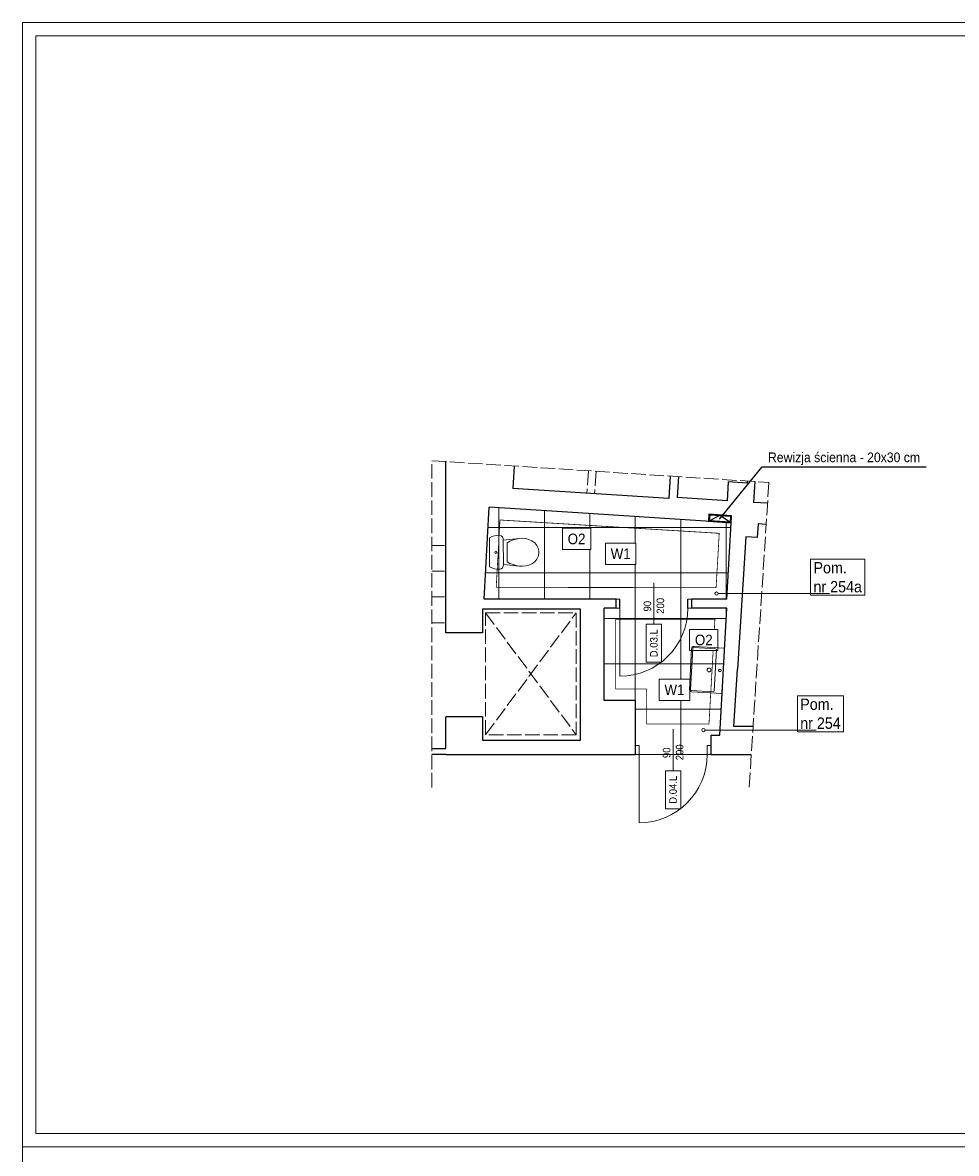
# Model space of a CAD drawing. Header units: centimetres. Extents: x 695802 to 711011, y 25963 to 44188.
# Tile 38 of 157: x 699553 to 700786, y 33269 to 34762. Entities that reach past the tile are written whole.
import ezdxf

# ---------------------------------------------------------------- set-up
doc = ezdxf.new("R2010")
doc.units = ezdxf.units.CM
doc.linetypes.add('ACAD_ISO02W100', pattern=[15, 12, -3])
doc.layers.add('Obrys powierzchni', color=50, linetype='Continuous', lineweight=9, plot=False)
for name, color, linetype, lineweight in [('Opis', 102, 'Continuous', 9), ('P-SANR-FIXT', 7, 'Continuous', 5), ('Przekrojowa', 253, 'Continuous', 25), ('Widokowa', 140, 'Continuous', 9), ('Wyposazenie', 31, 'Continuous', 9)]:
    doc.layers.add(name, color=color, linetype=linetype, lineweight=lineweight)
for name, color, linetype, lineweight, true_color in [('S3_drzwi_nowe', 7, 'Continuous', 9, 0x00f900), ('S3_okładzina O2', 7, 'Continuous', 5, 0x0cd81d), ('S3_opis pomieszczeń', 7, 'Continuous', 0, 0xb5b5b5), ('S3_wykładzian W1', 7, 'Continuous', 5, 0x7f7f7f)]:
    doc.layers.add(name, color=color, linetype=linetype, lineweight=lineweight, true_color=true_color)
doc.styles.add('ARIELCE', font='arial.ttf', dxfattribs={"width": 0.9})
doc.linetypes.add('TRACKS', pattern='A,3.81,[130,ltypeshp.shx,S=6.35,R=0,X=0,Y=0],3.81', length=7.62)

# ---------------------------------------------------------------- blocks, each defined once
blk = doc.blocks.new('zw$C904')
at = {"layer": 'Wyposazenie', "color": 253, "linetype": 'Continuous'}
for p, q in [((-12.6, 61.9), (-16.1, 58.7)), ((-8.4, 64), (-12.6, 61.9)), ((-3.8, 64.9), (-8.4, 64)), ((0.9, 64.5), (-3.8, 64.9)), ((5.3, 62.9), (0.9, 64.5)), ((9.1, 60.2), (5.3, 62.9)), ((12, 56.6), (9.1, 60.2)), ((-20.8, 46.6), (-21, 42.4)), ((-19.9, 50.8), (-20.8, 46.6)), ((-18.5, 54.8), (-19.9, 50.8)), ((-16.1, 58.7), (-18.5, 54.8)), ((13.9, 52.7), (12, 56.6)), ((15.2, 48.7), (13.9, 52.7)), ((15.9, 44.5), (15.2, 48.7)), ((-21, 42.4), (-20.6, 38.2)), ((-20.6, 38.2), (-17, 17.2)), ((-20.6, 38.2), (-19.6, 33.9)), ((-19.6, 33.9), (-18.1, 29.9)), ((13.1, 27.7), (14.5, 31.8)), ((14.5, 31.8), (15.5, 36)), ((14.9, 19), (16, 40.3)), ((15.5, 36), (16, 40.3)), ((16, 40.3), (15.9, 44.5)), ((-21.5, 15.8), (-22.8, 13.9)), ((-19.4, 17), (-21.5, 15.8)), ((-17, 17.2), (-19.4, 17)), ((-18.1, 29.9), (-16.2, 26)), ((14.9, 19), (-17, 17.2)), ((-16.2, 26), (-13.8, 22.3)), ((-13.8, 22.3), (11.1, 23.8)), ((11.1, 23.8), (13.1, 27.7)), ((17.3, 19.1), (14.9, 19)), ((19.5, 18.2), (17.3, 19.1)), ((21, 16.5), (19.5, 18.2)), ((21.7, 14.2), (21, 16.5)), ((-22.8, 13.9), (-23.2, 11.6)), ((-23.2, 11.6), (-22.8, 8.3)), ((-22.8, 8.3), (-22, 5)), ((-22, 5), (-20.8, 1.9)), ((-20.8, 1.9), (-19.3, -1.1)), ((-19.3, -1.1), (19.3, 1.1)), ((19.3, 1.1), (20.5, 4.3)), ((20.5, 4.3), (21.3, 7.5)), ((21.3, 7.5), (21.7, 10.9)), ((21.7, 10.9), (21.7, 14.2))]:
    blk.add_line(p, q, dxfattribs=at)
blk.add_circle((-0.5, 8.2), 1.5, dxfattribs=at)
blk = doc.blocks.new('PLM_Washbasin_2D - PLM_Washbasin_Wall_Mounted_Rectangle_600x450-V80-PARTER PW 1do50 - C')
at = {"layer": 'P-SANR-FIXT', "color": 8, "true_color": 0x808080}
for p, q in [((-30, -1.5), (-30, -42)), ((-30, -42), (-30, -1.5)), ((30, -1.5), (-30, -1.5)), ((-28.5, -42), (-28.5, -13.5)), ((-27, -12), (27, -12)), ((28.5, -13.5), (28.5, -42)), ((30, -42), (30, -1.5)), ((30, -1.5), (30, -42)), ((27, -43.5), (-27, -43.5)), ((-27, -45), (27, -45)), ((27, -45), (-27, -45))]:
    blk.add_line(p, q, dxfattribs=at)
for centre, radius in [((0, -6), 1.75), ((0, -20.5), 2.5)]:
    blk.add_circle(centre, radius, dxfattribs=at)
for centre, radius, start, end in [((-27, -13.5), 1.5, 90, 180), ((27, -13.5), 1.5, 360, 90), ((-27, -42), 3, 180, 270), ((-27, -42), 3, 180, 270), ((-27, -42), 1.5, 180, 270), ((27, -42), 3, 270, 360), ((27, -42), 3, 270, 0), ((27, -42), 1.5, 270, 0)]:
    blk.add_arc(centre, radius, start, end, dxfattribs=at)

msp = doc.modelspace()

# ---------------------------------------------------------------- linework, layer by layer
at = {"layer": 'Obrys powierzchni', "ltscale": 1.6}
msp.add_lwpolyline([(699552.6, 33277.3), (701652.6, 33277.3), (701652.6, 30307.3), (699552.6, 30307.3)], close=True, dxfattribs=at)
at = {"layer": 'Przekrojowa', "ltscale": 1.6}
for p, q in [((700111.7, 33956.3), (700111.7, 34182.4)), ((700201.9, 34176.6), (700200, 34147)), ((700407.7, 34163.3), (700405.8, 34133.7)), ((700418.8, 34162.6), (700417, 34135)), ((700472.8, 34106.2), (700529.4, 34175.4)), ((700529.4, 34175.4), (700745.8, 34175.4)), ((700484.5, 34155.7), (700482.9, 34130.7)), ((700509.4, 34154.1), (700484.5, 34155.7)), ((700509.6, 34156.7), (700509.4, 34154.1)), ((700519.6, 34156.1), (700517.8, 34128.5)), ((700405.8, 34133.7), (700200, 34147)), ((700482.9, 34130.7), (700417, 34135)), ((700162.1, 34000.9), (700168.9, 34122.3)), ((700285.7, 34114.8), (700168.9, 34122.3)), ((700536.3, 34127.3), (700517.8, 34128.5)), ((700488.3, 34101.7), (700285.7, 34114.8)), ((700458.3, 34103.7), (700473.9, 34111.8)), ((700473.9, 34111.8), (700488.3, 34101.7)), ((700482.6, 34000.9), (700488.3, 34101.7)), ((700523.9, 34100), (700522.8, 34082.1)), ((700534.5, 34099.3), (700523.9, 34100)), ((700507.8, 34083.1), (700496.6, 33908.4)), ((700522.8, 34082.1), (700507.8, 34083.1)), ((700336.2, 34000.9), (700162.1, 34000.9)), ((700336.2, 33988.9), (700336.2, 34000.9)), ((700341.2, 33988.9), (700341.2, 34000.9)), ((700431.2, 33988.9), (700431.2, 34000.9)), ((700482.6, 34000.9), (700436.2, 34000.9)), ((700436.2, 33988.9), (700436.2, 34000.9)), ((700289.4, 33987.4), (700159.7, 33987.4)), ((700159.7, 33987.4), (700159.7, 33956.3)), ((700289.4, 33814.6), (700289.4, 33987.4)), ((700320.6, 33866.9), (700320.6, 33988.9)), ((700336.2, 33988.9), (700320.6, 33988.9)), ((700482.6, 33988.9), (700436.2, 33988.9)), ((700473.2, 33820.9), (700482.6, 33988.9)), ((700159.7, 33956.3), (700111.7, 33956.3)), ((700491.7, 33832.7), (700496.6, 33908.4)), ((700361.6, 33866.9), (700320.6, 33866.9)), ((700361.6, 33866.9), (700361.6, 33795.3)), ((700111.7, 33803.3), (700111.7, 33845.3)), ((700159.7, 33845.3), (700111.7, 33845.3)), ((700159.7, 33845.3), (700159.7, 33814.6)), ((700461.6, 33820.9), (700461.6, 33795.3)), ((700461.6, 33820.9), (700473.2, 33820.9)), ((700517.2, 33832.7), (700491.7, 33832.7)), ((700159.7, 33814.6), (700289.4, 33814.6)), ((700093, 33803.3), (700111.7, 33803.3)), ((700111.7, 33795.3), (700093, 33795.3)), ((700111.7, 33795.3), (700361.6, 33795.3)), ((700461.6, 33795.3), (700514.8, 33795.3))]:
    msp.add_line(p, q, dxfattribs=at)
for points in [[(700458.9, 34112.8), (700458.3, 34103.7), (700488.3, 34101.7), (700488.9, 34110.8)], [(700459.9, 34111.7), (700459.4, 34104.6), (700487.3, 34102.8), (700487.8, 34109.9)]]:
    msp.add_lwpolyline(points, close=True, dxfattribs=at)
at = {"layer": 'S3_drzwi_nowe'}
for p, q in [((700386.2, 33967.4), (700386.2, 34022.4)), ((700341.2, 33988.9), (700341.2, 33898.9)), ((700411.6, 33773.8), (700411.6, 33828.8)), ((700366.6, 33795.3), (700366.6, 33705.3))]:
    msp.add_line(p, q, dxfattribs=at)
for points in [[(700341.2, 34000.9), (700336.2, 34000.9), (700336.2, 33988.9), (700341.2, 33988.9)], [(700436.2, 34000.9), (700431.2, 34000.9), (700431.2, 33988.9), (700436.2, 33988.9)], [(700396.2, 33917.5), (700396.2, 33967.5), (700376.2, 33967.5), (700376.2, 33917.5)], [(700366.6, 33807.3), (700361.6, 33807.3), (700361.6, 33795.3), (700366.6, 33795.3)], [(700461.6, 33807.3), (700456.6, 33807.3), (700456.6, 33795.3), (700461.6, 33795.3)], [(700421.6, 33723.9), (700421.6, 33773.9), (700401.6, 33773.9), (700401.6, 33723.9)]]:
    msp.add_lwpolyline(points, close=True, dxfattribs=at)
for centre in [(700341.2, 33988.9), (700366.6, 33795.3)]:
    msp.add_arc(centre, 90, 270, 0, dxfattribs=at)
at = {"layer": 'S3_opis pomieszczeń'}
for centre in [(700469.1, 34008.1), (700451.6, 33827.8)]:
    msp.add_circle(centre, 2.22, dxfattribs=at)
at = {"layer": 'S3_wykładzian W1', "ltscale": 1.6}
msp.add_line((700456.6, 33795.3), (700366.6, 33795.3), dxfattribs=at)
for points in [[(700167.4, 34095.3), (700181.6, 34095.3), (700181.6, 34121.5)], [(700181.6, 34121.5), (700181.6, 34095.3), (700241.6, 34095.3), (700241.6, 34117.6)], [(700241.6, 34117.6), (700241.6, 34095.3), (700301.6, 34095.3), (700301.6, 34113.8)], [(700301.6, 34113.8), (700301.6, 34095.3), (700361.6, 34095.3), (700361.6, 34109.9)], [(700361.6, 34109.9), (700361.6, 34095.3), (700421.6, 34095.3), (700421.6, 34106)], [(700421.6, 34106), (700421.6, 34095.3), (700481.6, 34095.3), (700481.6, 34102.2)], [(700164.1, 34035.3), (700181.6, 34035.3), (700181.6, 34095.3), (700167.4, 34095.3)], [(700481.6, 34102.2), (700481.6, 34095.3), (700487.9, 34095.3)], [(700487.9, 34095.3), (700481.6, 34095.3), (700481.6, 34035.3), (700484.6, 34035.3)], [(700181.6, 34000.9), (700181.6, 34035.3), (700164.1, 34035.3)], [(700241.6, 34000.9), (700241.6, 34035.3), (700181.6, 34035.3), (700181.6, 34000.9)], [(700301.6, 34000.9), (700301.6, 34035.3), (700241.6, 34035.3), (700241.6, 34000.9)], [(700320.6, 33975.3), (700361.6, 33975.3), (700361.6, 34035.3), (700301.6, 34035.3), (700301.6, 34000.9)], [(700481.6, 34000.9), (700481.6, 34035.3), (700421.6, 34035.3), (700421.6, 33975.3), (700481.6, 33975.3), (700481.6, 33988.9)], [(700484.6, 34035.3), (700481.6, 34035.3), (700481.6, 34000.9)], [(700481.6, 33988.9), (700481.6, 33975.3), (700481.9, 33975.3)], [(700320.6, 33915.3), (700361.6, 33915.3), (700361.6, 33975.3), (700320.6, 33975.3)], [(700481.6, 33971), (700481.6, 33975.3), (700421.6, 33975.3), (700421.6, 33915.3), (700478.5, 33915.3)], [(700481.9, 33975.3), (700481.6, 33975.3), (700481.6, 33971)], [(700361.6, 33855.3), (700361.6, 33855.3), (700361.6, 33915.3), (700320.6, 33915.3)], [(700478.5, 33915.3), (700421.6, 33915.3), (700421.6, 33855.3), (700475.2, 33855.3)], [(700361.6, 33795.3), (700361.6, 33795.3), (700361.6, 33855.3)], [(700475.2, 33855.3), (700421.6, 33855.3), (700421.6, 33795.3)]]:
    msp.add_lwpolyline(points, dxfattribs=at)
for points in [[(700181.6, 34035.3), (700241.6, 34035.3), (700241.6, 34095.3), (700181.6, 34095.3)], [(700241.6, 34035.3), (700301.6, 34035.3), (700301.6, 34095.3), (700241.6, 34095.3)], [(700301.6, 34035.3), (700361.6, 34035.3), (700361.6, 34095.3), (700301.6, 34095.3)], [(700361.6, 34035.3), (700421.6, 34035.3), (700421.6, 34095.3), (700361.6, 34095.3)], [(700421.6, 34035.3), (700481.6, 34035.3), (700481.6, 34095.3), (700421.6, 34095.3)], [(700361.6, 33975.3), (700421.6, 33975.3), (700421.6, 34035.3), (700361.6, 34035.3)], [(700361.6, 33915.3), (700421.6, 33915.3), (700421.6, 33975.3), (700361.6, 33975.3)], [(700361.6, 33855.3), (700421.6, 33855.3), (700421.6, 33915.3), (700361.6, 33915.3)]]:
    msp.add_lwpolyline(points, close=True, dxfattribs=at)
at = {"layer": 'Widokowa', "linetype": 'ACAD_ISO02W100', "ltscale": 1.6}
for p, q in [((700299.8, 34170.3), (700297.9, 34140.7)), ((700309.8, 34169.6), (700307.9, 34140)), ((700109.7, 34071.6), (700093, 34071.6)), ((700109.7, 34037.6), (700093, 34037.6)), ((700109.7, 34003.6), (700093, 34003.6)), ((700109.7, 33969.6), (700093, 33969.6)), ((700163.9, 33982.6), (700283.5, 33821.5)), ((700163.9, 33821.5), (700283.5, 33982.6)), ((700163.9, 33982.6), (700283.5, 33982.6)), ((700163.9, 33821.5), (700163.9, 33982.6)), ((700283.5, 33982.6), (700283.5, 33821.5)), ((700283.5, 33821.5), (700163.9, 33821.5))]:
    msp.add_line(p, q, dxfattribs=at)

# ---------------------------------------------------------------- block references
at = {"layer": 'Wyposazenie', "xscale": -1, "rotation": 273.3502212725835}
msp.add_blockref('zw$C904', (700169.3, 34062.6), dxfattribs=at)

# ---------------------------------------------------------------- texts
at = {"layer": 'Opis', "insert": (700536.9, 34194.5), "char_height": 14, "width": 724.063, "attachment_point": 1, "rotation": 359.981, "style": 'ARIELCE'}
msp.add_mtext('\\pxsm1,ql;{\\fArial|b0|i0|c238|p34;\\H0.916668x;Rewizja ścienna - 20x30 cm}', dxfattribs=at)
at = {"layer": 'S3_drzwi_nowe', "char_height": 10, "style": 'ARIELCE'}
for s, insert, width, attachment_point, rotation in [('{\\fArial|b0|i0|c238|p34;90}', (700372.6, 33984.4), 18.526, 1, 90.0247), ('{\\fArial|b0|i0|c238|p34;200}', (700389.8, 33981.4), 19.356, 1, 90.0247), ('{\\fArial|b0|i0|c238|p34;D.03.L}', (700386.2, 33942.5), 49.992, 5, 89.9762), ('{\\fArial|b0|i0|c238|p34;90}', (700398, 33790.8), 18.526, 1, 90.0247), ('{\\fArial|b0|i0|c238|p34;200}', (700415.2, 33787.9), 19.356, 1, 90.0247), ('{\\fArial|b0|i0|c238|p34;D.04.L}', (700411.6, 33748.9), 49.992, 5, 89.9762)]:
    msp.add_mtext(s, dxfattribs=dict(at, insert=insert, width=width, attachment_point=attachment_point, rotation=rotation))

# ---------------------------------------------------------------- next in the draw order: texts
at = {"layer": 'S3_wykładzian W1', "ltscale": 1.6, "char_height": 14, "width": 1.231015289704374e-11, "attachment_point": 1, "rotation": 0.019, "style": 'ARIELCE', "bg_fill": 18}
for insert in [(700329.2, 34067.7), (700400.2, 33887.9)]:
    msp.add_mtext('\\pxqc;{\\fArial|b0|i0|c238|p34;W1}', dxfattribs=dict(at, insert=insert))

# ---------------------------------------------------------------- next in the draw order: linework, layer by layer
at = {"layer": 'Obrys powierzchni', "ltscale": 1.6}
for points in [[(699552.6, 34762.3), (701652.6, 34762.3), (701652.6, 33277.3), (699552.6, 33277.3)], [(699570.1, 34744.8), (701635.1, 34744.8), (701635.1, 33294.8), (699570.1, 33294.8)]]:
    msp.add_lwpolyline(points, close=True, dxfattribs=at)
at = {"layer": 'S3_okładzina O2', "linetype": 'TRACKS', "ltscale": 0.5, "const_width": 1}
for points in [[(700183, 34105.3), (700472.5, 34087.7), (700468.4, 34015.9), (700178, 34016.3)], [(700466.8, 33973.9), (700335.6, 33973.9), (700335.6, 33881.9), (700376.6, 33881.9), (700376.6, 33835.9), (700459, 33835.9)]]:
    msp.add_lwpolyline(points, close=True, dxfattribs=at)
at = {"layer": 'Widokowa', "linetype": 'ACAD_ISO02W100', "ltscale": 1.6}
msp.add_lwpolyline([(700093, 33751.9), (700093, 34183.6), (700538.1, 34154.9), (700512, 33751.9)], dxfattribs=at)

# ---------------------------------------------------------------- next in the draw order: texts
at = {"layer": 'S3_okładzina O2', "char_height": 14, "width": 1.231015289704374e-11, "attachment_point": 1, "rotation": 0.019, "style": 'ARIELCE', "bg_fill": 18}
for insert in [(700272.4, 34087.3), (700440.4, 33953.8)]:
    msp.add_mtext('\\pxqc;{\\fArial|b0|i0|c238|p34;O2}', dxfattribs=dict(at, insert=insert))
at = {"layer": 'S3_opis pomieszczeń', "char_height": 7.5, "attachment_point": 1, "style": 'ARIELCE', "bg_fill": 18}
for s, insert in [('{\\fArial|b0|i0|c238|p34;\\H2x;Pom.\\Pnr 254a}', (700597, 34049.7)), ('{\\fArial|b0|i0|c238|p34;\\H2x;Pom.\\Pnr 254}', (700579.5, 33869.4))]:
    msp.add_mtext(s, dxfattribs=dict(at, insert=insert))

# ---------------------------------------------------------------- next in the draw order: linework, layer by layer
at = {"layer": 'S3_opis pomieszczeń'}
for p, q in [((700618.1, 34008.1), (700471.4, 34008.1)), ((700600.6, 33827.8), (700453.8, 33827.8))]:
    msp.add_line(p, q, dxfattribs=at)

# ---------------------------------------------------------------- next in the draw order: block references
at = {"layer": 'P-SANR-FIXT', "rotation": 266.7956832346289}
msp.add_blockref('PLM_Washbasin_2D - PLM_Washbasin_Wall_Mounted_Rectangle_600x450-V80-PARTER PW 1do50 - C', (700479.5, 33906), dxfattribs=at)

doc.saveas('drawing.dxf')
